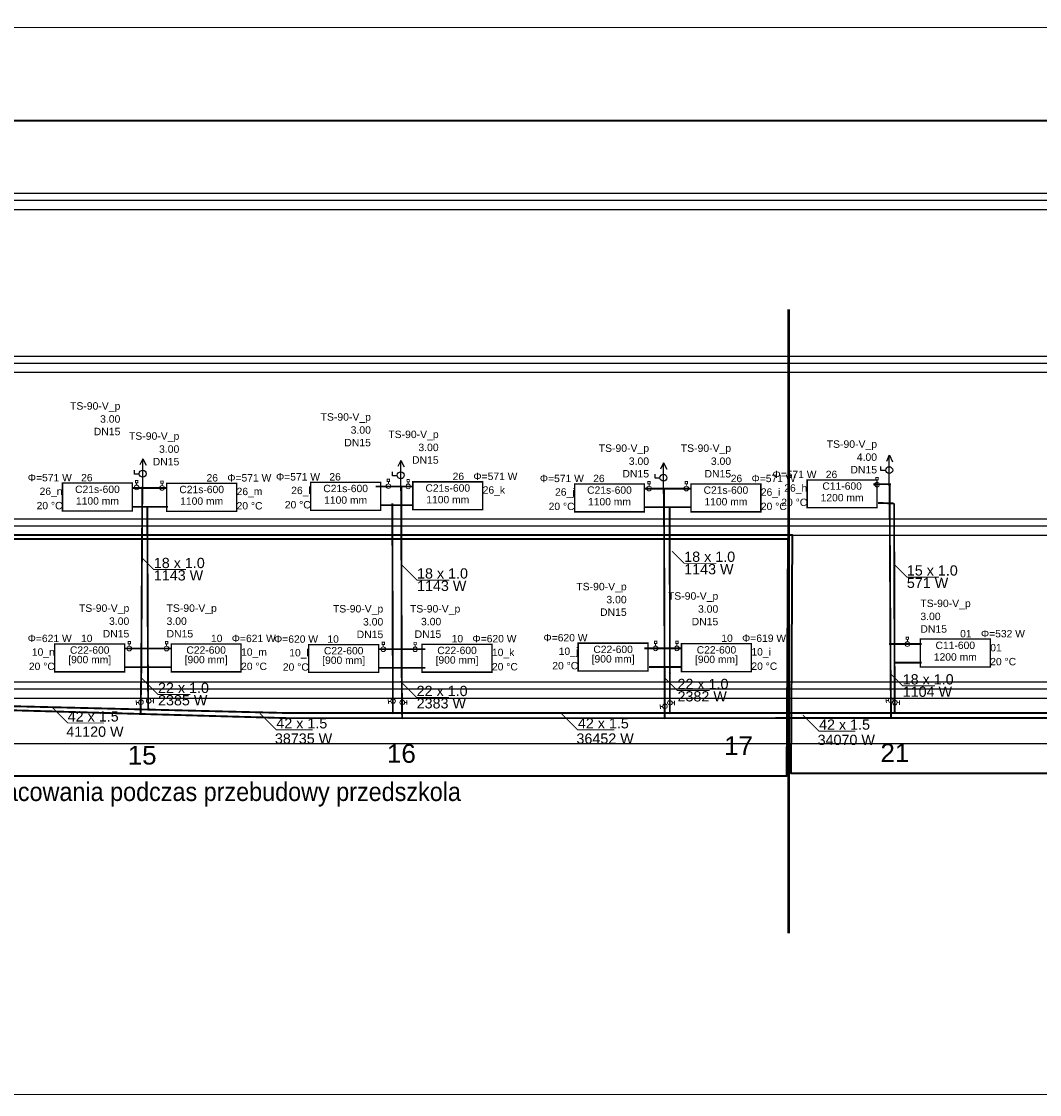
# Model space of a CAD drawing. Header units: millimetres. Extents: x -13457 to 4987, y 3495 to 5800.
# Tile 5 of 8: x -3772 to -1586, y 3495 to 5800. Entities that reach past the tile are written whole.
import ezdxf
from ezdxf.lldxf.tags import DXFTag

# ---------------------------------------------------------------- set-up
doc = ezdxf.new("R2010")
doc.units = ezdxf.units.MM
doc.layers.add('06_OPISY', color=3, linetype='Continuous', lineweight=15)
doc.layers.add('kontury', color=118, linetype='Continuous', lineweight=0)
for name, color, linetype, true_color in [('IS_Armatura_Therm', 7, 'SOLID', 0x000000), ('IS_Grafika', 7, 'SOLID', 0x000000), ('IS_Grzejniki_Rozwinięcie', 7, 'SOLID', 0x000000), ('IS_Konstrukcja', 7, 'SOLID', 0x000000), ('IS_Opisy_działek_Therm', 7, 'SOLID', 0x000000), ('IS_Powrót', 5, 'DASH', 0x0000ff), ('IS_Zasilanie', 1, 'SOLID', 0xff0000)]:
    doc.layers.add(name, color=color, linetype=linetype, true_color=true_color)
for name, color, linetype in [('IS_Text_Armatury_Therm', 7, 'Continuous'), ('IS_Text_Odbiornikow_Therm', 7, 'Continuous'), ('Opisy - Teksty', 7, 'Continuous')]:
    doc.layers.add(name, color=color, linetype=linetype)
doc.styles.get("Standard").update_dxf_attribs({"font": 'arial.ttf'})
doc.styles.add('STIL16', font='arial.ttf')
tags = doc.linetypes.add('DASH', pattern=[15, 10, -5]).pattern_tags.tags
tags[6:7] = [DXFTag(74, 4), DXFTag(75, 0), DXFTag(340, '0'), DXFTag(46, 0.0), DXFTag(50, 0.0), DXFTag(44, 0.0), DXFTag(45, 0.0)]
tags[4:5] = [DXFTag(74, 4), DXFTag(75, 0), DXFTag(340, '0'), DXFTag(46, 0.0), DXFTag(50, 0.0), DXFTag(44, 0.0), DXFTag(45, 0.0)]
tags = doc.linetypes.add('SOLID', pattern=[10, 10, 0]).pattern_tags.tags
tags[6:7] = [DXFTag(74, 4), DXFTag(75, 0), DXFTag(340, '0'), DXFTag(46, 0.0), DXFTag(50, 0.0), DXFTag(44, 0.0), DXFTag(45, 0.0)]
tags[4:5] = [DXFTag(74, 4), DXFTag(75, 0), DXFTag(340, '0'), DXFTag(46, 0.0), DXFTag(50, 0.0), DXFTag(44, 0.0), DXFTag(45, 0.0)]

msp = doc.modelspace()

# ---------------------------------------------------------------- hatches: boundary and pattern name
at = {"layer": 'IS_Powrót'}
h = msp.add_hatch(color=256, dxfattribs=at)
edge = h.paths.add_edge_path()
edge.add_arc((-3500.4, 4403.9), 2.4, 90, 450)
h = msp.add_hatch(color=256, dxfattribs=at)
edge = h.paths.add_edge_path()
edge.add_arc((-2379.8, 4400.4), 2.4, 90, 450)
h = msp.add_hatch(color=256, dxfattribs=at)
edge = h.paths.add_edge_path()
edge.add_arc((-1897.2, 4385.2), 2.4, 90, 450)
h = msp.add_hatch(color=256, dxfattribs=at)
edge = h.paths.add_edge_path()
edge.add_arc((-2974.6, 4314.1), 2.4, 90, 450)
h = msp.add_hatch(color=256, dxfattribs=at)
edge = h.paths.add_edge_path()
edge.add_arc((-2379.8, 4314.1), 2.4, 90, 450)
h = msp.add_hatch(color=256, dxfattribs=at)
edge = h.paths.add_edge_path()
edge.add_arc((-1897.2, 4314.1), 2.4, 90, 450)
at = {"layer": 'IS_Zasilanie'}
h = msp.add_hatch(color=256, dxfattribs=at)
edge = h.paths.add_edge_path()
edge.add_arc((-3514.7, 4403.4), 2.4, 90, 450)
h = msp.add_hatch(color=256, dxfattribs=at)
edge = h.paths.add_edge_path()
edge.add_arc((-2391.1, 4408.8), 2.4, 90, 450)
h = msp.add_hatch(color=256, dxfattribs=at)
edge = h.paths.add_edge_path()
edge.add_arc((-1905.8, 4392.9), 2.4, 90, 450)
h = msp.add_hatch(color=256, dxfattribs=at)
edge = h.paths.add_edge_path()
edge.add_arc((-2954.6, 4303.2), 2.4, 90, 450)
h = msp.add_hatch(color=256, dxfattribs=at)
edge = h.paths.add_edge_path()
edge.add_arc((-2391.1, 4303.2), 2.4, 90, 450)
h = msp.add_hatch(color=256, dxfattribs=at)
edge = h.paths.add_edge_path()
edge.add_arc((-1904.8, 4303.5), 2.4, 90, 450)

# ---------------------------------------------------------------- linework, layer by layer
for p, q in [((-1908.7, 4867.9), (-1914.9, 4854.7)), ((-1908.7, 4802), (-1908.7, 4867.9)), ((-1908.5, 4867.7), (-1901.7, 4854)), ((-3511.3, 4860.3), (-3517.5, 4847.1)), ((-3511.3, 4794.4), (-3511.3, 4860.3)), ((-3511.2, 4860.2), (-3504.3, 4846.5)), ((-2957.3, 4856.9), (-2963.5, 4843.7)), ((-2957.3, 4791.1), (-2957.3, 4856.9)), ((-2957.1, 4856.8), (-2950.3, 4843.1)), ((-2393.3, 4851.5), (-2399.5, 4838.3)), ((-2393.3, 4785.6), (-2393.3, 4851.5)), ((-2393.1, 4851.4), (-2386.3, 4837.7)), ((-1926.7, 4835), (-1926.7, 4843.6)), ((-3529.3, 4827.4), (-3529.3, 4836)), ((-3519.1, 4827.4), (-3529.3, 4827.4)), ((-2975.3, 4824), (-2975.3, 4832.6)), ((-2965.1, 4824), (-2975.3, 4824)), ((-2411.3, 4818.6), (-2411.3, 4827.2)), ((-2401.1, 4818.6), (-2411.3, 4818.6)), ((-1916.5, 4835), (-1926.7, 4835))]:
    msp.add_line(p, q)
for centre in [(-1908.8, 4835.9), (-3511.5, 4828.3), (-2957.5, 4824.9), (-2393.5, 4819.5)]:
    msp.add_circle(centre, 7.45)
at = {"layer": 'IS_Armatura_Therm', "color": 1, "ltscale": 10, "true_color": 0xff0000, "const_width": 2}
for points in [[(-2981.6, 4811.5), (-2981.6, 4816.5), (-2986.6, 4816.5), (-2986.6, 4811.5), (-2981.6, 4811.5)], [(-1932.4, 4815), (-1932.4, 4820), (-1937.4, 4820), (-1937.4, 4815), (-1932.4, 4815)], [(-3522.2, 4808.8), (-3522.2, 4813.8), (-3527.2, 4813.8), (-3527.2, 4808.8), (-3522.2, 4808.8)], [(-3524.7, 4803.8), (-3524.7, 4808.8)], [(-3467.5, 4807.6), (-3467.5, 4812.6), (-3472.5, 4812.6), (-3472.5, 4807.6), (-3467.5, 4807.6)], [(-3470, 4802.6), (-3470, 4807.6)], [(-2984.1, 4806.5), (-2984.1, 4811.5)], [(-2939.1, 4810.8), (-2939.1, 4815.8), (-2944.1, 4815.8), (-2944.1, 4810.8), (-2939.1, 4810.8)], [(-2941.6, 4805.8), (-2941.6, 4810.8)], [(-2421.9, 4806.3), (-2421.9, 4811.3), (-2426.9, 4811.3), (-2426.9, 4806.3), (-2421.9, 4806.3)], [(-2424.4, 4801.3), (-2424.4, 4806.3)], [(-2341.9, 4806.3), (-2341.9, 4811.3), (-2346.9, 4811.3), (-2346.9, 4806.3), (-2341.9, 4806.3)], [(-2344.4, 4801.3), (-2344.4, 4806.3)], [(-1934.9, 4810), (-1934.9, 4815)], [(-1867.3, 4472.4), (-1867.3, 4477.4), (-1872.3, 4477.4), (-1872.3, 4472.4), (-1867.3, 4472.4)], [(-1869.8, 4467.4), (-1869.8, 4472.4)], [(-3537.9, 4462.7), (-3537.9, 4467.7), (-3542.9, 4467.7), (-3542.9, 4462.7), (-3537.9, 4462.7)], [(-3540.4, 4457.7), (-3540.4, 4462.7)], [(-3457.9, 4462.7), (-3457.9, 4467.7), (-3462.9, 4467.7), (-3462.9, 4462.7), (-3457.9, 4462.7)], [(-3460.4, 4457.7), (-3460.4, 4462.7)], [(-2992.6, 4461.3), (-2992.6, 4466.3), (-2997.6, 4466.3), (-2997.6, 4461.3), (-2992.6, 4461.3)], [(-2995.1, 4456.3), (-2995.1, 4461.3)], [(-2924.1, 4461), (-2924.1, 4466), (-2929.1, 4466), (-2929.1, 4461), (-2924.1, 4461)], [(-2926.6, 4456), (-2926.6, 4461)], [(-2407.9, 4463.8), (-2407.9, 4468.8), (-2412.9, 4468.8), (-2412.9, 4463.8), (-2407.9, 4463.8)], [(-2410.4, 4458.1), (-2410.4, 4463.1)], [(-2362.2, 4463.8), (-2362.2, 4468.8), (-2367.2, 4468.8), (-2367.2, 4463.8), (-2362.2, 4463.8)], [(-2364.7, 4458.1), (-2364.7, 4463.1)]]:
    msp.add_lwpolyline(points, dxfattribs=at)
at = {"layer": 'IS_Armatura_Therm', "ltscale": 10, "const_width": 2}
for points in [[(-3525.8, 4341.3), (-3524.7, 4331.3)], [(-3520.2, 4336.9), (-3525.2, 4336.3)], [(-3493.7, 4340), (-3488.7, 4340)], [(-3488.7, 4335), (-3488.6, 4345)], [(-2984.6, 4343.5), (-2983.4, 4333.6)], [(-2979, 4339.1), (-2984, 4338.5)], [(-2949.4, 4336.8), (-2944.4, 4336.8)], [(-2944.5, 4331.8), (-2944.4, 4341.8)], [(-2400.9, 4332.7), (-2399.7, 4322.8)], [(-2374.7, 4336), (-2369.7, 4336)], [(-2369.8, 4331), (-2369.7, 4341)], [(-1915.9, 4345.5), (-1914.8, 4335.6)], [(-1910.4, 4341.1), (-1915.3, 4340.5)], [(-1891.7, 4336.5), (-1886.7, 4336.5)], [(-1886.7, 4331.5), (-1886.7, 4341.5)], [(-2395.3, 4328.3), (-2400.3, 4327.7)]]:
    msp.add_lwpolyline(points, dxfattribs=at)
at = {"layer": 'IS_Armatura_Therm', "color": 1, "lineweight": 20, "ltscale": 10, "true_color": 0xff0000}
for centre in [(-3524.7, 4798.8), (-3470, 4797.6), (-2984.1, 4801.5), (-2941.6, 4800.8), (-2424.4, 4796.3), (-2344.4, 4796.3), (-1934.9, 4805), (-3540.4, 4452.7), (-3460.4, 4452.7), (-2995.1, 4451.3), (-2926.6, 4451), (-2410.4, 4453.1), (-2364.7, 4453.1), (-1869.8, 4462.4)]:
    msp.add_ellipse(centre, major_axis=(5, 0), ratio=1, dxfattribs=at)
at = {"layer": 'IS_Armatura_Therm', "lineweight": 20, "ltscale": 10}
for centre, major_axis in [((-3515.3, 4337.4), (0.51, -4.97)), ((-3498.7, 4340.1), (0.1, 5)), ((-2974.1, 4339.7), (0.51, -4.97)), ((-2954.4, 4336.9), (0.1, 5)), ((-2390.4, 4328.8), (0.51, -4.97)), ((-2379.7, 4336.1), (0.1, 5)), ((-1905.4, 4341.7), (0.51, -4.97)), ((-1896.7, 4336.6), (0.1, 5))]:
    msp.add_ellipse(centre, major_axis=major_axis, ratio=1, dxfattribs=at)
at = {"layer": 'IS_Grzejniki_Rozwinięcie', "ltscale": 10, "const_width": 3}
for points in [[(-3683.8, 4748), (-3683.8, 4808), (-3533.8, 4808), (-3533.8, 4748), (-3683.8, 4748)], [(-3460, 4747.6), (-3460, 4807.6), (-3310, 4807.6), (-3310, 4747.6), (-3460, 4747.6)], [(-3150.9, 4749.8), (-3150.9, 4809.8), (-3000.9, 4809.8), (-3000.9, 4749.8), (-3150.9, 4749.8)], [(-2931.6, 4750.8), (-2931.6, 4810.8), (-2781.6, 4810.8), (-2781.6, 4750.8), (-2931.6, 4750.8)], [(-2584.4, 4746.3), (-2584.4, 4806.3), (-2434.4, 4806.3), (-2434.4, 4746.3), (-2584.4, 4746.3)], [(-2334.4, 4746.3), (-2334.4, 4806.3), (-2184.4, 4806.3), (-2184.4, 4746.3), (-2334.4, 4746.3)], [(-2084.9, 4755), (-2084.9, 4815), (-1934.9, 4815), (-1934.9, 4755), (-2084.9, 4755)], [(-1841.9, 4412.9), (-1841.9, 4472.9), (-1691.9, 4472.9), (-1691.9, 4412.9), (-1841.9, 4412.9)], [(-3700.4, 4402.7), (-3700.4, 4462.7), (-3550.4, 4462.7), (-3550.4, 4402.7), (-3700.4, 4402.7)], [(-3450.4, 4402.7), (-3450.4, 4462.7), (-3300.4, 4462.7), (-3300.4, 4402.7), (-3450.4, 4402.7)], [(-3155.1, 4401.3), (-3155.1, 4461.3), (-3005.1, 4461.3), (-3005.1, 4401.3), (-3155.1, 4401.3)], [(-2911.7, 4401.9), (-2911.7, 4461.9), (-2761.7, 4461.9), (-2761.7, 4401.9), (-2911.7, 4401.9)], [(-2576.6, 4404.2), (-2576.6, 4464.2), (-2426.6, 4464.2), (-2426.6, 4404.2), (-2576.6, 4404.2)], [(-2354.7, 4403.1), (-2354.7, 4463.1), (-2204.7, 4463.1), (-2204.7, 4403.1), (-2354.7, 4403.1)]]:
    msp.add_lwpolyline(points, dxfattribs=at)
at = {"layer": 'IS_Konstrukcja', "ltscale": 10}
for points in [[(-13247.3, 5431), (4655.9, 5431)], [(-13289.8, 5416), (4655.9, 5416)], [(-13289.8, 5396), (4655.9, 5396)], [(-13247.3, 5081), (4655.9, 5081)], [(-13289.8, 5066), (4655.9, 5066)], [(-13289.8, 5046), (4655.9, 5046)], [(-13247.3, 4731), (4655.9, 4731)], [(-13289.8, 4716), (4655.9, 4716)], [(-13289.8, 4696), (4655.9, 4696)], [(-13247.3, 4381), (4655.9, 4381)], [(-13289.8, 4366), (4655.9, 4366)], [(-13289.8, 4346), (4655.9, 4346)], [(-8151.9, 4249), (2477.3, 4249)]]:
    msp.add_lwpolyline(points, dxfattribs=at)
at = {"layer": 'IS_Opisy_działek_Therm', "ltscale": 10, "const_width": 2}
for points in [[(-2375.2, 4661.9), (-2348.9, 4635.7), (-2279.8, 4635.7)], [(-3513.9, 4648.6), (-3487.7, 4622.3), (-3418.5, 4622.3)], [(-2957.6, 4634.8), (-2922.6, 4599.8), (-2853.4, 4599.8)], [(-1897.2, 4632.5), (-1870.9, 4606.2), (-1801.8, 4606.2)], [(-3513.7, 4389), (-3478.7, 4354), (-3409.5, 4354)], [(-2958.4, 4382.4), (-2923.4, 4347.4), (-2854.3, 4347.4)], [(-2389.6, 4388.7), (-2363.3, 4362.4), (-2294.2, 4362.4)], [(-1906, 4398.6), (-1879.8, 4372.4), (-1810.6, 4372.4)], [(-3707.6, 4327.7), (-3672.6, 4292.7), (-3594.5, 4292.7)], [(-3259.7, 4312.9), (-3224.7, 4277.9), (-3146.5, 4277.9)], [(-2612.2, 4312.9), (-2577.2, 4277.9), (-2499, 4277.9)], [(-2094.4, 4310.1), (-2059.4, 4275.1), (-1981.2, 4275.1)]]:
    msp.add_lwpolyline(points, dxfattribs=at)
at = {"layer": 'IS_Powrót', "ltscale": 10, "const_width": 4}
for points in [[(-3457.3, 4757.1), (-3535.5, 4757.1)], [(-3500.4, 4403.9), (-3501.7, 4758.8)], [(-2931.6, 4760.8), (-3001.6, 4760.8)], [(-2974.6, 4402.1), (-2975.7, 4764.8)], [(-2434.4, 4756.3), (-2364.4, 4756.3)], [(-2334.4, 4756.3), (-2394.4, 4756.3)], [(-2379.8, 4400.4), (-2380.1, 4755.2)], [(-1898.3, 4764.3), (-1932.9, 4765.5)], [(-1897.2, 4385.2), (-1898.3, 4764.3)], [(-3550.4, 4412.7), (-3480.4, 4412.7)], [(-3450.4, 4412.7), (-3510.4, 4412.7)], [(-3499.7, 4321.5), (-3500.4, 4403.9)], [(-3005.1, 4411.3), (-2935.1, 4411.3)], [(-2974.6, 4314.1), (-2974.6, 4402.1)], [(-2905.1, 4411.3), (-2965.1, 4411.3)], [(-2354.7, 4413.1), (-2424.7, 4413.1)], [(-1839.1, 4422.4), (-1899.1, 4422.4)], [(-2379.8, 4314.1), (-2379.8, 4400.4)], [(-1897.2, 4314.1), (-1897.2, 4385.2)], [(-4044.8, 4335.1), (-3198.2, 4314.1)], [(-3208.9, 4314.1), (-3163.4, 4314.1)], [(-3163.4, 4314.1), (-2379.8, 4314.1)], [(-2379.8, 4314.1), (-1588.3, 4314.1)], [(-1897.2, 4314.1), (-1320.4, 4314.1)]]:
    msp.add_lwpolyline(points, dxfattribs=at)
at = {"layer": 'IS_Zasilanie', "ltscale": 10, "const_width": 4}
for points in [[(-3460, 4797.6), (-3533.8, 4797.6)], [(-3514.7, 4403.4), (-3512.4, 4800.2)], [(-2931.6, 4800.8), (-3011.6, 4800.8)], [(-2955.5, 4402.6), (-2956.5, 4801.9)], [(-2434.4, 4796.3), (-2354.4, 4796.3)], [(-2334.4, 4796.3), (-2404.4, 4796.3)], [(-2391.1, 4408.8), (-2392.4, 4794.7)], [(-1905.1, 4805.9), (-1942.9, 4805.5)], [(-1905.8, 4392.9), (-1908, 4804.4)], [(-3550.4, 4452.7), (-3470.4, 4452.7)], [(-3450.4, 4452.7), (-3520.4, 4452.7)], [(-3005.1, 4451.3), (-2925.1, 4451.3)], [(-2905.1, 4451.3), (-2975.1, 4451.3)], [(-2354.7, 4453.1), (-2434.7, 4453.1)], [(-1839.1, 4462.4), (-1909.1, 4462.4)], [(-3516.1, 4313.5), (-3514.7, 4403.4)], [(-2954.6, 4303.2), (-2955.5, 4402.6)], [(-2391.1, 4303.2), (-2391.1, 4408.8)], [(-1904.8, 4303.5), (-1905.8, 4392.9)], [(-4052.9, 4327.5), (-3200.5, 4303.2)], [(-3207.4, 4303.2), (-3143.3, 4303.2)], [(-3143.3, 4303.2), (-2391.1, 4303.2)], [(-2391.1, 4303.2), (-1595.9, 4303.5)], [(-1904.8, 4303.5), (-1351.9, 4303.5)]]:
    msp.add_lwpolyline(points, dxfattribs=at)
at = {"layer": 'kontury', "lineweight": 40}
msp.add_lwpolyline([(-6493.5, 4185.4), (-4310.2, 4185.4), (-4307, 4696.8), (-2116.8, 4696.8), (-2120, 4185.2), (4839.1, 4185.2), (4845.8, 5586.3), (-13310.9, 5586.3)], dxfattribs=at)
at = {"layer": 'kontury', "color": 1, "lineweight": 53}
msp.add_lwpolyline([(-2125, 5181.1), (-2125, 3841.5)], dxfattribs=at)
at = {"layer": 'kontury', "color": 1, "lineweight": 40}
msp.add_lwpolyline([(-4258.9, 4687.8), (-4258.9, 4688), (-2126.4, 4688), (-2129.1, 4178.9), (-4260, 4178.5)], dxfattribs=at)
at = {"layer": 'Opisy - Teksty', "lineweight": 5}
msp.add_lwpolyline([(-13457.1, 5786.4), (4987.1, 5786.4), (4987.1, 3494.7), (-13457.1, 3494.7), (-13457.1, 5799.6)], dxfattribs=at)

# ---------------------------------------------------------------- texts
at = {"layer": '06_OPISY', "color": 18, "linetype": 'Continuous', "true_color": 0x000000, "style": 'STIL16', "width": 0.9}
msp.add_text('zakres opracowania podczas przebudowy przedszkola', height=39.923, dxfattribs=at).set_placement((-4041.9, 4125.2))
at = {"layer": 'IS_Grafika', "char_height": 40, "attachment_point": 2}
for s, insert in [('\\fArial|b0|i0;15', (-3512.8, 4243.5)), ('\\fArial|b0|i0;16', (-2956.2, 4247.3)), ('\\fArial|b0|i0;17', (-2232.4, 4264)), ('\\fArial|b0|i0;21', (-1896.6, 4248.7))]:
    msp.add_mtext(s, dxfattribs=dict(at, insert=insert))
at = {"layer": 'IS_Opisy_działek_Therm', "ltscale": 10, "char_height": 22}
for s, insert, attachment_point in [('\\fArial|b0|i0;18 x 1.0', (-2348.9, 4638.6), 7), ('\\fArial|b0|i0;18 x 1.0', (-3487.7, 4625.2), 7), ('\\fArial|b0|i0;1143 W', (-2348.9, 4634.2), 1), ('\\fArial|b0|i0;1143 W', (-3487.7, 4620.9), 1), ('\\fArial|b0|i0;18 x 1.0', (-2922.6, 4602.7), 7), ('\\fArial|b0|i0;15 x 1.0', (-1870.9, 4609.1), 7), ('\\fArial|b0|i0;1143 W', (-2922.6, 4598.4), 1), ('\\fArial|b0|i0;571 W', (-1870.9, 4604.8), 1), ('22 x 1.0', (-3478.7, 4356.9), 7), ('22 x 1.0', (-2923.4, 4350.3), 7), ('22 x 1.0', (-2363.3, 4365.3), 7), ('\\fArial|b0|i0;18 x 1.0', (-1879.8, 4375.3), 7), ('2382 W', (-2363.3, 4361), 1), ('1104 W', (-1879.8, 4371), 1), ('2385 W', (-3478.7, 4352.6), 1), ('2383 W', (-2923.4, 4346), 1), ('42 x 1.5', (-3672.6, 4295.6), 7), ('42 x 1.5', (-3224.7, 4280.8), 7), ('42 x 1.5', (-2577.2, 4280.8), 7), ('42 x 1.5', (-2059.4, 4278), 7), ('41120 W', (-3675.7, 4285.1), 1), ('38735 W', (-3227.8, 4270.3), 1), ('36452 W', (-2580.3, 4270.3), 1), ('34070 W', (-2062.5, 4267.5), 1)]:
    msp.add_mtext(s, dxfattribs=dict(at, insert=insert, attachment_point=attachment_point))
at = {"layer": 'IS_Text_Armatury_Therm', "color": 18, "linetype": 'SOLID', "ltscale": 10, "true_color": 0x000000, "char_height": 16}
for s, insert, attachment_point in [('\\fArial|b0|i0;TS-90-V_p', (-3559.6, 4961), 9), ('\\fArial|b0|i0;3.00', (-3559.6, 4937.6), 9), ('\\fArial|b0|i0;TS-90-V_p', (-3021.6, 4937.3), 9), ('\\fArial|b0|i0;DN15  ', (-3559.6, 4910.6), 9), ('\\fArial|b0|i0;TS-90-V_p', (-3433, 4896.3), 9), ('\\fArial|b0|i0;3.00', (-3021.6, 4913.9), 9), ('\\fArial|b0|i0;TS-90-V_p', (-2876.2, 4899.9), 9), ('\\fArial|b0|i0;3.00', (-3433, 4872.9), 9), ('\\fArial|b0|i0;DN15  ', (-3021.6, 4886.9), 9), ('\\fArial|b0|i0;3.00', (-2876.2, 4876.5), 9), ('\\fArial|b0|i0;TS-90-V_p', (-2424.4, 4870.3), 9), ('\\fArial|b0|i0;TS-90-V_p', (-2248.2, 4870.3), 9), ('\\fArial|b0|i0;TS-90-V_p', (-1934.9, 4879), 9), ('\\fArial|b0|i0;DN15  ', (-2876.2, 4849.5), 9), ('\\fArial|b0|i0;4.00', (-1934.9, 4855.6), 9), ('\\fArial|b0|i0;DN15  ', (-3433, 4845.9), 9), ('\\fArial|b0|i0;3.00', (-2424.4, 4846.9), 9), ('\\fArial|b0|i0;3.00', (-2248.2, 4846.9), 9), ('\\fArial|b0|i0;DN15  ', (-1934.9, 4828.6), 9), ('\\fArial|b0|i0;DN15  ', (-2424.4, 4819.9), 9), ('\\fArial|b0|i0;DN15  ', (-2248.2, 4819.9), 9), ('\\fArial|b0|i0;TS-90-V_p', (-2472.5, 4573), 9), ('\\fArial|b0|i0;3.00', (-2472.5, 4549.6), 9), ('\\fArial|b0|i0;TS-90-V_p', (-2275.8, 4552.8), 9), ('\\fArial|b0|i0;TS-90-V_p', (-3540.4, 4526.7), 9), ('\\fArial|b0|i0;TS-90-V_p', (-3460.4, 4526.7), 7), ('\\fArial|b0|i0;TS-90-V_p', (-2995.1, 4525.3), 9), ('\\fArial|b0|i0;TS-90-V_p', (-2829.7, 4525.3), 9), ('\\fArial|b0|i0;3.00', (-2275.8, 4529.4), 9), ('\\fArial|b0|i0;TS-90-V_p', (-1841.9, 4536.9), 7), ('\\fArial|b0|i0;3.00', (-3540.4, 4503.3), 9), ('\\fArial|b0|i0;3.00', (-3460.4, 4503.3), 7), ('\\fArial|b0|i0;3.00', (-2995.1, 4501.9), 9), ('\\fArial|b0|i0;3.00', (-2870.6, 4502.4), 9), ('\\fArial|b0|i0;DN15  ', (-2472.5, 4522.6), 9), ('\\fArial|b0|i0;DN15  ', (-2275.8, 4502.4), 9), ('\\fArial|b0|i0;3.00', (-1841.9, 4513.5), 7), ('\\fArial|b0|i0;DN15  ', (-1841.9, 4486.5), 7), ('\\fArial|b0|i0;DN15  ', (-3540.4, 4476.3), 9), ('\\fArial|b0|i0;DN15  ', (-3460.4, 4476.3), 7), ('\\fArial|b0|i0;DN15  ', (-2995.1, 4474.9), 9), ('\\fArial|b0|i0;DN15  ', (-2870.6, 4475.4), 9)]:
    msp.add_mtext(s, dxfattribs=dict(at, insert=insert, attachment_point=attachment_point))
at = {"layer": 'IS_Text_Odbiornikow_Therm', "color": 18, "linetype": 'SOLID', "ltscale": 10, "true_color": 0x000000, "char_height": 15.84}
for s, insert, attachment_point in [('\\fArial|b0|i0;Φ=571 W', (-3663.8, 4811.6), 9), ('\\fArial|b0|i0;26', (-3643.8, 4811.6), 7), ('\\fArial|b0|i0;26', (-3350, 4811.2), 9), ('\\fArial|b0|i0;Φ=571 W', (-3330, 4811.2), 7), ('\\fArial|b0|i0;Φ=571 W', (-3130.9, 4813.4), 9), ('\\fArial|b0|i0;26', (-3110.9, 4813.4), 7), ('\\fArial|b0|i0;26', (-2821.6, 4814.4), 9), ('\\fArial|b0|i0;Φ=571 W', (-2801.6, 4814.4), 7), ('\\fArial|b0|i0;Φ=571 W', (-2564.4, 4809.9), 9), ('\\fArial|b0|i0;26', (-2544.4, 4809.9), 7), ('\\fArial|b0|i0;26', (-2224.4, 4809.9), 9), ('\\fArial|b0|i0;Φ=571 W', (-2204.4, 4809.9), 7), ('\\fArial|b0|i0;Φ=571 W', (-2064.9, 4818.6), 9), ('\\fArial|b0|i0;26', (-2044.9, 4818.6), 7), ('\\fArial|b0|i0;C21s-600', (-3608.8, 4786.6), 8), ('\\fArial|b0|i0;C21s-600', (-3385, 4786.2), 8), ('\\fArial|b0|i0;26_l', (-3150.9, 4779.8), 9), ('\\fArial|b0|i0;C21s-600', (-3075.9, 4788.4), 8), ('\\fArial|b0|i0;C21s-600', (-2856.6, 4789.4), 8), ('\\fArial|b0|i0;26_k', (-2781.6, 4780.8), 7), ('\\fArial|b0|i0;C21s-600', (-2509.4, 4784.9), 8), ('\\fArial|b0|i0;C21s-600', (-2259.4, 4784.9), 8), ('\\fArial|b0|i0;26_h', (-2084.9, 4785), 9), ('\\fArial|b0|i0;C11-600', (-2009.9, 4793.6), 8), ('\\fArial|b0|i0;26_n', (-3683.8, 4778), 9), ('\\fArial|b0|i0;1100 mm', (-3608.8, 4761.6), 8), ('\\fArial|b0|i0;1100 mm', (-3385, 4761.2), 8), ('\\fArial|b0|i0;26_m', (-3310, 4777.6), 7), ('\\fArial|b0|i0;1100 mm', (-3075.9, 4763.4), 8), ('\\fArial|b0|i0;1100 mm', (-2856.6, 4764.4), 8), ('\\fArial|b0|i0;26_j', (-2584.4, 4776.3), 9), ('\\fArial|b0|i0;1100 mm', (-2509.4, 4759.9), 8), ('\\fArial|b0|i0;1100 mm', (-2259.4, 4759.9), 8), ('\\fArial|b0|i0;26_i', (-2184.4, 4776.3), 7), ('\\fArial|b0|i0;20 °C', (-2084.9, 4758.6), 9), ('\\fArial|b0|i0;1200 mm', (-2009.9, 4768.6), 8), ('\\fArial|b0|i0;20 °C', (-3683.8, 4751.6), 9), ('\\fArial|b0|i0;20 °C', (-3310, 4751.2), 7), ('\\fArial|b0|i0;20 °C', (-3150.9, 4753.4), 9), ('\\fArial|b0|i0;20 °C', (-2584.4, 4749.9), 9), ('\\fArial|b0|i0;20 °C', (-2184.4, 4749.9), 7), ('\\fArial|b0|i0;Φ=621 W', (-3664.1, 4466.3), 9), ('\\fArial|b0|i0;10', (-3644.1, 4466.3), 7), ('\\fArial|b0|i0;10', (-3340.4, 4466.3), 9), ('\\fArial|b0|i0;Φ=621 W', (-3320.4, 4466.3), 7), ('\\fArial|b0|i0;Φ=620 W', (-3135.1, 4464.9), 9), ('\\fArial|b0|i0;10', (-3115.1, 4464.9), 7), ('\\fArial|b0|i0;10', (-2823.6, 4465.8), 9), ('\\fArial|b0|i0;Φ=620 W', (-2803.6, 4465.8), 7), ('\\fArial|b0|i0;Φ=620 W', (-2556.6, 4467.8), 9), ('\\fArial|b0|i0;10', (-2244.7, 4466.7), 9), ('\\fArial|b0|i0;Φ=619 W', (-2224.7, 4466.7), 7), ('\\fArial|b0|i0;01', (-1731.9, 4476.5), 9), ('\\fArial|b0|i0;Φ=532 W', (-1711.9, 4476.5), 7), ('\\fArial|b0|i0;10_n', (-3700.4, 4432.7), 9), ('\\fArial|b0|i0;C22-600', (-3625.4, 4441.3), 8), ('\\fArial|b0|i0;C22-600', (-3375.4, 4441.3), 8), ('\\fArial|b0|i0;10_m', (-3300.4, 4432.7), 7), ('\\fArial|b0|i0;C22-600', (-3080.1, 4439.9), 8), ('\\fArial|b0|i0;C22-600', (-2836.7, 4440.5), 8), ('\\fArial|b0|i0;10_k', (-2761.7, 4431.9), 7), ('\\fArial|b0|i0;10_j', (-2576.6, 4434.2), 9), ('\\fArial|b0|i0;C22-600', (-2501.6, 4442.8), 8), ('\\fArial|b0|i0;C22-600', (-2279.7, 4441.7), 8), ('\\fArial|b0|i0;10_i', (-2204.7, 4433.1), 7), ('\\fArial|b0|i0;C11-600', (-1766.9, 4451.5), 8), ('\\fArial|b0|i0;01', (-1691.9, 4446.5), 7), ('\\fArial|b0|i0;[900 mm]', (-3625.4, 4416.3), 8), ('\\fArial|b0|i0;[900 mm]', (-3375.4, 4416.3), 8), ('\\fArial|b0|i0;10_l', (-3155.1, 4431.3), 9), ('\\fArial|b0|i0;[900 mm]', (-3080.1, 4414.9), 8), ('\\fArial|b0|i0;[900 mm]', (-2836.7, 4415.5), 8), ('\\fArial|b0|i0;[900 mm]', (-2501.6, 4417.8), 8), ('\\fArial|b0|i0;[900 mm]', (-2279.7, 4416.7), 8), ('\\fArial|b0|i0;1200 mm', (-1766.9, 4426.5), 8), ('\\fArial|b0|i0;20 °C', (-1691.9, 4416.5), 7), ('\\fArial|b0|i0;20 °C', (-3700.4, 4406.3), 9), ('\\fArial|b0|i0;20 °C', (-3300.4, 4406.3), 7), ('\\fArial|b0|i0;20 °C', (-3155.1, 4404.9), 9), ('\\fArial|b0|i0;20 °C', (-2761.7, 4405.5), 7), ('\\fArial|b0|i0;20 °C', (-2576.6, 4407.8), 9), ('\\fArial|b0|i0;20 °C', (-2204.7, 4406.7), 7)]:
    msp.add_mtext(s, dxfattribs=dict(at, insert=insert, attachment_point=attachment_point))

doc.saveas('drawing.dxf')
